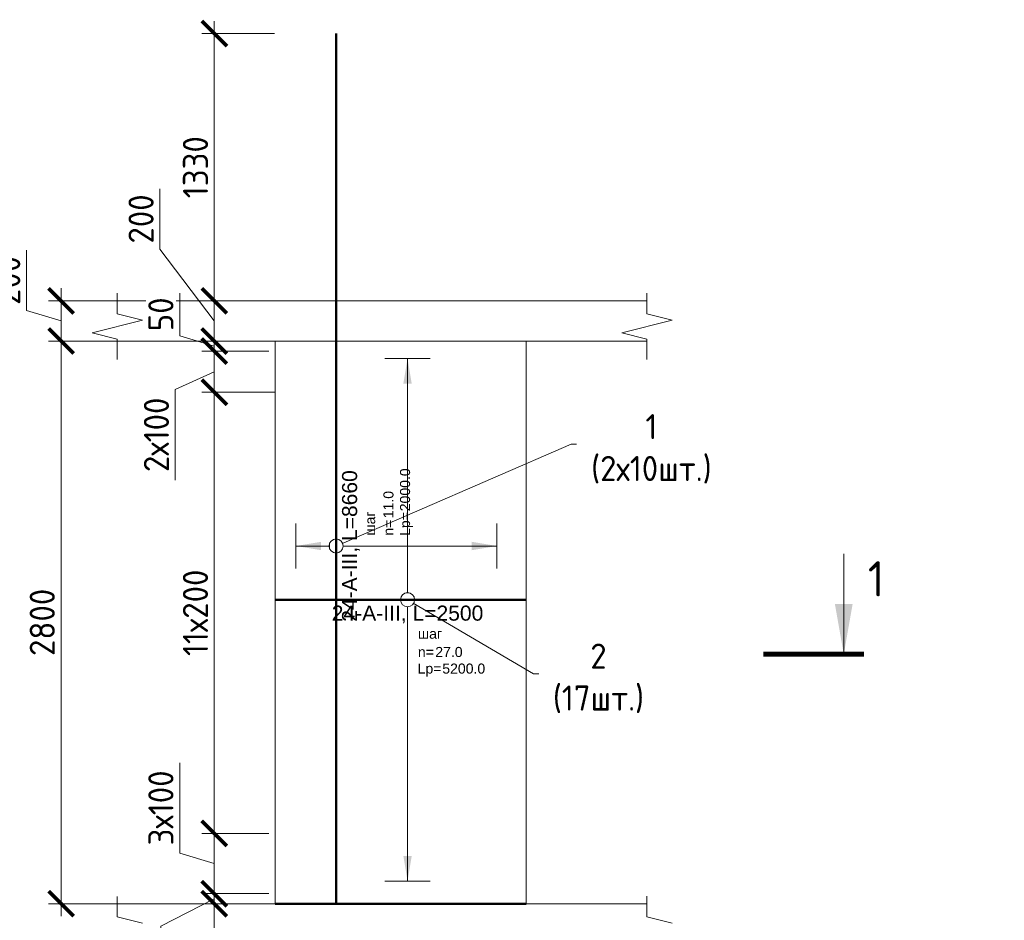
# Model space of a CAD drawing. Header units: millimetres. Extents: x 263826 to 1718326, y -423071 to 70137.
# Tile 138 of 256: x 551343 to 561142, y -192821 to -183857. Entities that reach past the tile are written whole.
import ezdxf
from ezdxf import colors
from ezdxf.entities.mleader import LeaderData, LeaderLine
from ezdxf.enums import TextEntityAlignment as Align
from ezdxf.math import Vec2, Vec3

# ---------------------------------------------------------------- set-up
doc = ezdxf.new("R2010")
doc.units = ezdxf.units.MM
doc.set_wipeout_variables(frame=1)
doc.linetypes.add('01 Штриховая _4 мм_', pattern=[6, 3.5, -2.5])
for name, color, linetype, lineweight in [('AF_Perekritie', 90, 'Continuous', 18), ('AF_Stena', 90, 'Continuous', 18), ('KR_Fundament', 253, 'Continuous', 18), ('АрмСтер', 2, 'Continuous', 50), ('Выноски', 20, 'Continuous', 20), ('подоснова', 151, 'Continuous', 5), ('РАЗМЕРЫ', 1, 'Continuous', 9)]:
    doc.layers.add(name, color=color, linetype=linetype, lineweight=lineweight)
doc.layers.add('АрмСтер_атрибуты', color=2, linetype='Continuous', lineweight=0, plot=False)
doc.styles.add('GOST-2.304_Type-B', font='GOST_Common.ttf')
doc.styles.get("Standard").update_dxf_attribs({"font": 'arial.ttf'})
doc.styles.add('Аннотативный', font='arial.ttf')
doc.dimstyles.new('мой 25', dxfattribs={"dimscale": 100, "dimtxt": 2.5, "dimasz": 2.5, "dimexe": 1.25, "dimexo": 0.625, "dimtad": 1, "dimdec": 0, "dimlfac": 0.5, "dimtxsty": 'GOST-2.304_Type-B', "dimblk": 'ARCHTICK', "dimcen": 2.5, "dimdle": 1.25, "dimaunit": 1, "dimadec": 1, "dimazin": 2, "dimtfac": 1, "dimtdec": 0, "dimtmove": 1, "dimatfit": 3, "dimfxl": 6, "dimfxlon": 1, "dimtfill": 1, "dimlwd": -1, "dimlwe": -1, "dimarcsym": 0})

# ---------------------------------------------------------------- blocks, each defined once
blk = doc.blocks.new('_None')
blk = doc.blocks.new('_ArchTick')
at = {"color": 0, "linetype": 'ByBlock', "const_width": 0.15}
blk.add_lwpolyline([(-0.5, -0.5), (0.5, 0.5)], dxfattribs=at)
blk = doc.blocks.new('*D539')
at = {"layer": 'DEFPOINTS', "color": 0, "lineweight": 0, "transparency": 16777216}
for p in [(553279.7, -186655.4), (553845.6, -186655.4), (553845.6, -187055.4)]:
    blk.add_point(p, dxfattribs=at)
at = {"layer": 'РАЗМЕРЫ', "color": 0, "linetype": 'Continuous', "transparency": 16777216}
for p, q in [((552738.4, -186140.6), (552738.4, -185540.6)), ((553279.7, -186855.4), (552738.4, -186140.6)), ((553279.7, -187180.4), (553279.7, -186530.4)), ((553783.1, -186655.4), (553154.7, -186655.4)), ((553783.1, -187055.4), (553154.7, -187055.4))]:
    blk.add_line(p, q, dxfattribs=at)
at = {"layer": 'РАЗМЕРЫ', "color": 0, "transparency": 16777216, "xscale": 250, "yscale": 250, "zscale": 250}
for p, rotation in [((553279.7, -186655.4), 90), ((553279.7, -187055.4), 270)]:
    blk.add_blockref('_ArchTick', p, dxfattribs=dict(at, rotation=rotation))
at = {"layer": 'РАЗМЕРЫ', "color": 0, "lineweight": 0, "transparency": 16777216, "insert": (552550.9, -185840.6), "char_height": 250, "attachment_point": 5, "rotation": 90, "style": 'GOST-2.304_Type-B', "bg_fill": 3, "box_fill_scale": 1.1, "bg_fill_color": 256, "bg_fill_true_color": 13158600, "bg_fill_transparency": 0}
blk.add_mtext('200', dxfattribs=at)
blk = doc.blocks.new('*D538')
at = {"layer": 'DEFPOINTS', "color": 0, "transparency": 16777216}
for p in [(553279.7, -183995.4), (554492.3, -183995.4), (553845.6, -186655.4)]:
    blk.add_point(p, dxfattribs=at)
at = {"layer": 'РАЗМЕРЫ', "color": 0, "linetype": 'Continuous', "transparency": 16777216}
for p, q in [((553279.7, -186780.4), (553279.7, -183870.4)), ((553879.7, -183995.4), (553154.7, -183995.4)), ((553783.1, -186655.4), (553154.7, -186655.4))]:
    blk.add_line(p, q, dxfattribs=at)
at = {"layer": 'РАЗМЕРЫ', "color": 0, "transparency": 16777216, "xscale": 250, "yscale": 250, "zscale": 250}
for p, rotation in [((553279.7, -183995.4), 90), ((553279.7, -186655.4), 270)]:
    blk.add_blockref('_ArchTick', p, dxfattribs=dict(at, rotation=rotation))
at = {"layer": 'РАЗМЕРЫ', "color": 0, "lineweight": 0, "transparency": 16777216, "insert": (553092.2, -185325.4), "char_height": 250, "attachment_point": 5, "rotation": 90, "style": 'GOST-2.304_Type-B', "bg_fill": 3, "box_fill_scale": 1.1, "bg_fill_color": 256, "bg_fill_true_color": 13158600, "bg_fill_transparency": 0}
blk.add_mtext('1330', dxfattribs=at)
blk = doc.blocks.new('*U60')
at = {"layer": 'РАЗМЕРЫ'}
for p, q in [((112.5, 1200), (-112.5, 1200)), ((112.5, -1400), (-112.5, -1400))]:
    blk.add_line(p, q, dxfattribs=at)
at = {"layer": 'РАЗМЕРЫ', "ltscale": 15}
blk.add_line((0, -1400), (0, 1200), dxfattribs=at)
at = {"layer": 'РАЗМЕРЫ'}
for points in [[(0, 1200), (20.9, 1074.8), (-20.9, 1074.8)], [(0, -1400), (20.9, -1274.8), (-20.9, -1274.8)]]:
    blk.add_solid(points, dxfattribs=at)
at = {"layer": 'АрмСтер_атрибуты', "color": 215, "ltscale": 15, "style": 'Аннотативный'}
for s, p in [('шаг', (51.4, -194.2)), ('n=', (51.4, -285.1)), ('Lр=', (50.2, -367.8))]:
    blk.add_text(s, height=50, dxfattribs=at).set_placement(p)
at = {"layer": 'АрмСтер_атрибуты', "style": 'Аннотативный', "flags": 8}
blk.add_attdef('ПОЗ', (110, 29.6), '', height=75, dxfattribs=at)
at = {"layer": 'АрмСтер_атрибуты', "flags": 9}
for tag, p in [('МАССА', (-1033.5, -10.5)), ('ОБОЗНАЧЕНИЕ', (-1033.5, -124.4))]:
    blk.add_attdef(tag, p, '', height=75, dxfattribs=at)
at = {"layer": 'АрмСтер_атрибуты', "color": 215, "style": 'Аннотативный'}
for tag, p, flags in [('ШАГ', (190.9, -194.2), 10), ('КОЛ', (138, -285.1), 8), ('ШИРИНА', (172.9, -367.8), 8)]:
    blk.add_attdef(tag, p, '', height=50, dxfattribs=dict(at, flags=flags))
at = {"linetype": 'Continuous', "lineweight": 0}
blk.add_wipeout([(35, 0), (28.3, 20.6), (10.8, 33.3), (-10.8, 33.3), (-28.3, 20.6), (-35, 0), (-28.3, -20.6), (-10.8, -33.3), (10.8, -33.3), (28.3, -20.6)], dxfattribs=at)
at = {"color": 0, "linetype": 'ByBlock', "lineweight": -2, "ltscale": 100}
blk.add_line((-657.5, 0), (592.5, 0), dxfattribs=at)
at = {"layer": 'РАЗМЕРЫ'}
blk.add_circle((0, 0), 35, dxfattribs=at)
at = {"layer": 'АрмСтер_атрибуты', "style": 'Аннотативный', "flags": 8}
blk.add_attdef('НАИМЕНОВАНИЕ', text='', height=75, dxfattribs=at).set_placement((0, -29.3), align=Align.TOP_CENTER)
blk = doc.blocks.new('*U735')
at = {"layer": 'РАЗМЕРЫ'}
for p, q in [((112.5, 200), (-112.5, 200)), ((112.5, -800), (-112.5, -800))]:
    blk.add_line(p, q, dxfattribs=at)
at = {"layer": 'РАЗМЕРЫ', "ltscale": 15}
blk.add_line((0, -800), (0, 200), dxfattribs=at)
at = {"layer": 'РАЗМЕРЫ'}
for points in [[(0, 200), (20.9, 74.8), (-20.9, 74.8)], [(0, -800), (20.9, -674.8), (-20.9, -674.8)]]:
    blk.add_solid(points, dxfattribs=at)
at = {"layer": 'АрмСтер_атрибуты', "color": 215, "ltscale": 15, "style": 'Аннотативный'}
for s, p in [('шаг', (51.4, -194.2)), ('n=', (51.4, -285.1)), ('Lр=', (50.2, -367.8))]:
    blk.add_text(s, height=50, dxfattribs=at).set_placement(p)
at = {"layer": 'АрмСтер_атрибуты', "style": 'Аннотативный', "flags": 8}
blk.add_attdef('ПОЗ', (110, 29.6), '', height=75, dxfattribs=at)
at = {"layer": 'АрмСтер_атрибуты', "flags": 9}
for tag, p in [('МАССА', (-2096, -10.5)), ('ОБОЗНАЧЕНИЕ', (-2096, -124.4))]:
    blk.add_attdef(tag, p, '', height=75, dxfattribs=at)
at = {"layer": 'АрмСтер_атрибуты', "color": 215, "style": 'Аннотативный'}
for tag, p, flags in [('ШАГ', (190.9, -194.2), 10), ('КОЛ', (138, -285.1), 8), ('ШИРИНА', (172.9, -367.8), 8)]:
    blk.add_attdef(tag, p, '', height=50, dxfattribs=dict(at, flags=flags))
at = {"linetype": 'Continuous', "lineweight": 0}
blk.add_wipeout([(35, 0), (28.3, 20.6), (10.8, 33.3), (-10.8, 33.3), (-28.3, 20.6), (-35, 0), (-28.3, -20.6), (-10.8, -33.3), (10.8, -33.3), (28.3, -20.6)], dxfattribs=at)
at = {"color": 0, "linetype": 'ByBlock', "lineweight": -2, "ltscale": 100}
blk.add_line((-1780, 0), (2550, 0), dxfattribs=at)
at = {"layer": 'РАЗМЕРЫ'}
blk.add_circle((0, 0), 35, dxfattribs=at)
at = {"layer": 'АрмСтер_атрибуты', "style": 'Аннотативный', "flags": 8}
blk.add_attdef('НАИМЕНОВАНИЕ', text='', height=75, dxfattribs=at).set_placement((0, -29.3), align=Align.TOP_CENTER)
blk = doc.blocks.new('*D540')
at = {"layer": 'DEFPOINTS', "color": 0, "transparency": 16777216}
for p in [(552674.1, -186655.4), (551755.1, -187055.4), (552674.1, -187055.4)]:
    blk.add_point(p, dxfattribs=at)
at = {"layer": 'РАЗМЕРЫ', "color": 0, "linetype": 'Continuous', "transparency": 16777216}
for p, q in [((551411.4, -186752.2), (551411.4, -186152.2)), ((551755.1, -186530.4), (551755.1, -187180.4)), ((552355.1, -186655.4), (551630.1, -186655.4)), ((551755.1, -186855.4), (551411.4, -186752.2)), ((552355.1, -187055.4), (551630.1, -187055.4))]:
    blk.add_line(p, q, dxfattribs=at)
at = {"layer": 'РАЗМЕРЫ', "color": 0, "transparency": 16777216, "xscale": 250, "yscale": 250, "zscale": 250}
for p, rotation in [((551755.1, -186655.4), 90), ((551755.1, -187055.4), 270)]:
    blk.add_blockref('_ArchTick', p, dxfattribs=dict(at, rotation=rotation))
at = {"layer": 'РАЗМЕРЫ', "color": 0, "lineweight": 0, "transparency": 16777216, "insert": (551223.9, -186452.2), "char_height": 250, "attachment_point": 5, "rotation": 90, "style": 'GOST-2.304_Type-B', "bg_fill": 3, "box_fill_scale": 1.1, "bg_fill_color": 256, "bg_fill_true_color": 13158600, "bg_fill_transparency": 0}
blk.add_mtext('200', dxfattribs=at)
blk = doc.blocks.new('*D541')
at = {"layer": 'DEFPOINTS', "color": 0, "transparency": 16777216}
for p in [(552674.1, -187055.4), (551755.1, -192655.4), (553232.8, -192655.4)]:
    blk.add_point(p, dxfattribs=at)
at = {"layer": 'РАЗМЕРЫ', "color": 0, "linetype": 'Continuous', "transparency": 16777216}
for p, q in [((551755.1, -186930.4), (551755.1, -192780.4)), ((552355.1, -187055.4), (551630.1, -187055.4)), ((552355.1, -192655.4), (551630.1, -192655.4))]:
    blk.add_line(p, q, dxfattribs=at)
at = {"layer": 'РАЗМЕРЫ', "color": 0, "transparency": 16777216, "xscale": 250, "yscale": 250, "zscale": 250}
for p, rotation in [((551755.1, -187055.4), 90), ((551755.1, -192655.4), 270)]:
    blk.add_blockref('_ArchTick', p, dxfattribs=dict(at, rotation=rotation))
at = {"layer": 'РАЗМЕРЫ', "color": 0, "lineweight": 0, "transparency": 16777216, "insert": (551567.6, -189855.4), "char_height": 250, "attachment_point": 5, "rotation": 90, "style": 'GOST-2.304_Type-B', "bg_fill": 3, "box_fill_scale": 1.1, "bg_fill_color": 256, "bg_fill_true_color": 13158600, "bg_fill_transparency": 0}
blk.add_mtext('2800', dxfattribs=at)
blk = doc.blocks.new('*D537')
at = {"layer": 'DEFPOINTS', "color": 0, "transparency": 16777216}
for p in [(553279.7, -187055.4), (553884.4, -187055.4), (553884.4, -187155.5)]:
    blk.add_point(p, dxfattribs=at)
at = {"layer": 'РАЗМЕРЫ', "color": 0, "linetype": 'Continuous', "transparency": 16777216}
for p, q in [((552935.9, -187002.3), (552935.9, -186577.3)), ((553279.7, -187055.4), (553279.7, -186805.4)), ((553279.7, -187105.4), (552935.9, -187002.3)), ((553821.9, -187055.4), (553154.7, -187055.4)), ((553279.7, -187155.5), (553279.7, -187055.4)), ((553279.7, -187155.5), (553279.7, -187055.4)), ((553821.9, -187155.5), (553154.7, -187155.5)), ((553279.7, -187155.5), (553279.7, -187405.5))]:
    blk.add_line(p, q, dxfattribs=at)
at = {"layer": 'РАЗМЕРЫ', "color": 0, "transparency": 16777216, "xscale": 250, "yscale": 250, "zscale": 250}
for p, rotation in [((553279.7, -187055.4), 270), ((553279.7, -187155.5), 90)]:
    blk.add_blockref('_ArchTick', p, dxfattribs=dict(at, rotation=rotation))
at = {"layer": 'РАЗМЕРЫ', "color": 0, "lineweight": 0, "transparency": 16777216, "insert": (552748.4, -186789.8), "char_height": 250, "attachment_point": 5, "rotation": 90, "style": 'GOST-2.304_Type-B', "bg_fill": 3, "box_fill_scale": 1.1, "bg_fill_color": 256, "bg_fill_true_color": 13158600, "bg_fill_transparency": 0}
blk.add_mtext('50', dxfattribs=at)
blk = doc.blocks.new('*D741')
at = {"layer": 'DEFPOINTS', "color": 0, "transparency": 16777216}
for p in [(553279.7, -192555.5), (553884.4, -192555.5), (553884.4, -192655.4)]:
    blk.add_point(p, dxfattribs=at)
at = {"layer": 'РАЗМЕРЫ', "color": 0, "linetype": 'Continuous', "transparency": 16777216}
for p, q in [((553279.7, -192555.5), (553279.7, -192305.5)), ((553279.7, -192605.4), (552748.4, -192878.7)), ((553821.9, -192555.5), (553154.7, -192555.5)), ((553279.7, -192655.4), (553279.7, -192555.5)), ((553279.7, -192655.4), (553279.7, -192555.5)), ((553821.9, -192655.4), (553154.7, -192655.4)), ((553279.7, -192655.4), (553279.7, -192905.4)), ((552748.4, -192878.7), (552748.4, -193303.7))]:
    blk.add_line(p, q, dxfattribs=at)
at = {"layer": 'РАЗМЕРЫ', "color": 0, "transparency": 16777216, "xscale": 250, "yscale": 250, "zscale": 250}
for p, rotation in [((553279.7, -192555.5), 270), ((553279.7, -192655.4), 90)]:
    blk.add_blockref('_ArchTick', p, dxfattribs=dict(at, rotation=rotation))
at = {"layer": 'РАЗМЕРЫ', "color": 0, "lineweight": 0, "transparency": 16777216, "insert": (552560.9, -193091.2), "char_height": 250, "attachment_point": 5, "rotation": 90, "style": 'GOST-2.304_Type-B', "bg_fill": 3, "box_fill_scale": 1.1, "bg_fill_color": 256, "bg_fill_true_color": 13158600, "bg_fill_transparency": 0}
blk.add_mtext('50', dxfattribs=at)
blk = doc.blocks.new('*D742')
at = {"layer": 'DEFPOINTS', "color": 0, "transparency": 16777216}
for p in [(553884.4, -187155.5), (553279.7, -187565.4), (553572, -187565.4)]:
    blk.add_point(p, dxfattribs=at)
at = {"layer": 'РАЗМЕРЫ', "color": 0, "linetype": 'Continuous', "transparency": 16777216}
for p, q in [((553279.7, -187030.5), (553279.7, -187690.4)), ((553821.9, -187155.5), (553154.7, -187155.5)), ((553279.7, -187360.4), (552891.3, -187538.8)), ((552891.3, -187538.8), (552891.3, -188438.8)), ((553509.5, -187565.4), (553154.7, -187565.4))]:
    blk.add_line(p, q, dxfattribs=at)
at = {"layer": 'РАЗМЕРЫ', "color": 0, "transparency": 16777216, "xscale": 250, "yscale": 250, "zscale": 250}
for p, rotation in [((553279.7, -187155.5), 90), ((553279.7, -187565.4), 270)]:
    blk.add_blockref('_ArchTick', p, dxfattribs=dict(at, rotation=rotation))
at = {"layer": 'РАЗМЕРЫ', "color": 0, "lineweight": 0, "transparency": 16777216, "insert": (552703.8, -187988.8), "char_height": 250, "attachment_point": 5, "rotation": 90, "style": 'GOST-2.304_Type-B', "bg_fill": 3, "box_fill_scale": 1.1, "bg_fill_color": 256, "bg_fill_true_color": 13158600, "bg_fill_transparency": 0}
blk.add_mtext('2х100', dxfattribs=at)
blk = doc.blocks.new('*D1739')
at = {"layer": 'DEFPOINTS', "color": 0, "transparency": 16777216}
for p in [(553279.7, -191955.5), (553884.4, -191955.5), (553785.4, -192555.5)]:
    blk.add_point(p, dxfattribs=at)
at = {"layer": 'РАЗМЕРЫ', "color": 0, "linetype": 'Continuous', "transparency": 16777216}
for p, q in [((552935.9, -192152.4), (552935.9, -191252.4)), ((553279.7, -192680.5), (553279.7, -191830.5)), ((553821.9, -191955.5), (553154.7, -191955.5)), ((553279.7, -192255.5), (552935.9, -192152.4)), ((553722.9, -192555.5), (553154.7, -192555.5))]:
    blk.add_line(p, q, dxfattribs=at)
at = {"layer": 'РАЗМЕРЫ', "color": 0, "transparency": 16777216, "xscale": 250, "yscale": 250, "zscale": 250}
for p, rotation in [((553279.7, -191955.5), 90), ((553279.7, -192555.5), 270)]:
    blk.add_blockref('_ArchTick', p, dxfattribs=dict(at, rotation=rotation))
at = {"layer": 'РАЗМЕРЫ', "color": 0, "lineweight": 0, "transparency": 16777216, "insert": (552748.4, -191702.4), "char_height": 250, "attachment_point": 5, "rotation": 90, "style": 'GOST-2.304_Type-B', "bg_fill": 3, "box_fill_scale": 1.1, "bg_fill_color": 256, "bg_fill_true_color": 13158600, "bg_fill_transparency": 0}
blk.add_mtext('3х100', dxfattribs=at)
blk = doc.blocks.new('*D1740')
at = {"layer": 'DEFPOINTS', "color": 0, "transparency": 16777216}
for p in [(553279.7, -187565.4), (553944.4, -187565.4), (553853.8, -191955.5)]:
    blk.add_point(p, dxfattribs=at)
at = {"layer": 'РАЗМЕРЫ', "color": 0, "linetype": 'Continuous', "transparency": 16777216}
for p, q in [((553279.7, -192080.5), (553279.7, -187440.4)), ((553879.7, -187565.4), (553154.7, -187565.4)), ((553791.3, -191955.5), (553154.7, -191955.5))]:
    blk.add_line(p, q, dxfattribs=at)
at = {"layer": 'РАЗМЕРЫ', "color": 0, "transparency": 16777216, "xscale": 250, "yscale": 250, "zscale": 250}
for p, rotation in [((553279.7, -187565.4), 90), ((553279.7, -191955.5), 270)]:
    blk.add_blockref('_ArchTick', p, dxfattribs=dict(at, rotation=rotation))
at = {"layer": 'РАЗМЕРЫ', "color": 0, "lineweight": 0, "transparency": 16777216, "insert": (553092.2, -189760.4), "char_height": 250, "attachment_point": 5, "rotation": 90, "style": 'GOST-2.304_Type-B', "bg_fill": 3, "box_fill_scale": 1.1, "bg_fill_color": 256, "bg_fill_true_color": 13158600, "bg_fill_transparency": 0}
blk.add_mtext('11х200', dxfattribs=at)

msp = doc.modelspace()

# ---------------------------------------------------------------- hatches: boundary and pattern name
at = {"layer": 'Выноски'}
msp.add_hatch(color=256, dxfattribs=at).paths.add_polyline_path([(559544.09212, -190173.34139), (559632.25561, -189673.34136), (559455.92862, -189673.34136)], flags=0)

# ---------------------------------------------------------------- linework, layer by layer
at = {"layer": 'AF_Perekritie', "linetype": '01 Штриховая _4 мм_', "lineweight": 9}
for p, q in [((557504.56776, -186655.3563, 3100), (557585.92413, -186655.3563, 3100)), ((557504.56776, -186655.3563, 3100), (557585.92413, -186655.3563, 3100)), ((557585.92413, -187055.3563, 3100), (557504.56776, -187055.3563, 3100)), ((557585.92413, -187055.3563, 3100), (557504.56776, -187055.3563, 3100)), ((557504.56776, -192655.3563, 3100), (557585.92413, -192655.3563, 3100))]:
    msp.add_line(p, q, dxfattribs=at)
at = {"layer": 'AF_Stena', "lineweight": 0}
msp.add_line((556384.41865, -192655.3563, 3100), (556384.41865, -187055.3563, 3100), dxfattribs=at)
at = {"layer": 'AF_Stena', "lineweight": 20, "elevation": 3100}
for points in [[(552313.63958, -186730.3563), (552313.63958, -186580.3563)], [(552313.63958, -186730.3563), (552313.63958, -186580.3563)], [(557585.92413, -186730.3563), (557585.92413, -186580.3563)], [(557585.92413, -186730.3563), (557585.92413, -186580.3563)], [(552313.63958, -186730.3563), (552313.63958, -186785.3565)], [(552313.63958, -186730.3563), (552313.63958, -186785.3565)], [(557585.92413, -186730.3563), (557585.92413, -186785.3565)], [(557585.92413, -186730.3563), (557585.92413, -186785.3565)], [(557835.92413, -186847.8565), (557335.92413, -186972.8565)], [(557835.92413, -186847.8565), (557335.92413, -186972.8565)], [(557585.92413, -186785.3565), (557835.92413, -186847.8565)], [(557585.92413, -186785.3565), (557835.92413, -186847.8565)], [(552063.63958, -186972.8565), (552313.63958, -187035.3565)], [(552063.63958, -186972.8565), (552313.63958, -187035.3565)], [(552313.63958, -187035.3565), (552313.63958, -187090.3567)], [(552313.63958, -187035.3565), (552313.63958, -187090.3567)], [(557335.92413, -186972.8565), (557585.92413, -187035.3565)], [(557335.92413, -186972.8565), (557585.92413, -187035.3565)], [(557585.92413, -187035.3565), (557585.92413, -187090.3567)], [(557585.92413, -187035.3565), (557585.92413, -187090.3567)], [(552313.63958, -187090.3567), (552313.63958, -187240.3567)], [(552313.63958, -187090.3567), (552313.63958, -187240.3567)], [(557585.92413, -187090.3567), (557585.92413, -187240.3567)], [(557585.92413, -187090.3567), (557585.92413, -187240.3567)], [(557585.92413, -192730.3563), (557585.92413, -192580.3563)], [(557585.92413, -192730.3563), (557585.92413, -192785.3565)], [(557585.92413, -192785.3565), (557835.92413, -192847.8565)]]:
    msp.add_lwpolyline(points, dxfattribs=at)
at = {"layer": 'АрмСтер', "ltscale": 15}
msp.add_line((554492.25746, -192655.3563, 3100), (554492.25746, -183995.3563, 3100), dxfattribs=at)
at = {"layer": 'Выноски'}
msp.add_line((559544.09212, -190173.34139, 3100), (559544.09212, -189173.34133, 3100), dxfattribs=at)
at = {"layer": 'Выноски', "elevation": 3100}
msp.add_lwpolyline([(558744.09207, -190173.34139, 50, 50, 0), (559744.09213, -190173.34139, 50, 50, 0)], format="xyseb", dxfattribs=at)

# ---------------------------------------------------------------- texts
at = {"layer": 'Выноски', "style": 'GOST-2.304_Type-B'}
msp.add_text('1', height=350.00002, dxfattribs=at).set_placement((559783.45919, -189596.4743, 3100))

# ---------------------------------------------------------------- dimensions: what is measured, and where the dimension line sits
at = {"layer": 'РАЗМЕРЫ', "color": 146, "lineweight": 0}
dim = msp.add_linear_dim(base=(553279.69993, -186655.3563, 3100), p1=(553845.6491, -187055.3563, 3100), p2=(553845.6491, -186655.3563, 3100), angle=90, dimstyle='мой 25', dxfattribs=at)
dim.commit()
dim.dimension.update_dxf_attribs({"geometry": '*D539', "text_midpoint": (552738.41887, -186078.10871, 3100), "dimtype": 160})

# ---------------------------------------------------------------- leaders
at = {"layer": 'подоснова'}
ml = msp.add_multileader_mtext('Standard', dxfattribs=at)
ml.set_content('1 (2х10шт.)', color=256, style='GOST-2.304_Type-B')
ml.set_leader_properties(color=256, linetype='ByLayer', lineweight=15)
ml.set_arrow_properties(name='NONE')
ml.build(insert=Vec2(0, 0))
ml.multileader.update_dxf_attribs({"text_left_attachment_type": 6, "text_right_attachment_type": 6, "dogleg_length": 10, "arrow_head_size": 18})
ctx = ml.context
ctx.base_point, ctx.char_height, ctx.arrow_head_size, ctx.landing_gap_size, ctx.plane_origin = Vec3(556841.96718, -188082.21249, 3100), 250, 18, 20, Vec3(554088.36427, -186779.68171, 3100)
ctx.left_attachment, ctx.right_attachment, ctx.text_align_type = 6, 6, 1
notes = []
notes.append((ctx, [(0, (1, 1, 0), (556831.96718, -188082.21249, 3100), (1, 0), 10, [(0, [(554492.25746, -189095.3563, 3100)], 0, [])])]))
ctx.mtext.insert, ctx.mtext.width, ctx.mtext.alignment, ctx.mtext.flow_direction = Vec3(557629.77021, -187782.21249, 3100), 22.8977991, 2, 5
ml = msp.add_multileader_mtext('Standard', dxfattribs=at)
ml.set_content('2 (17шт.)', color=256, style='GOST-2.304_Type-B')
ml.set_leader_properties(color=256, linetype='ByLayer', lineweight=15)
ml.set_arrow_properties(name='NONE')
ml.build(insert=Vec2(0, 0))
ml.multileader.update_dxf_attribs({"text_left_attachment_type": 6, "text_right_attachment_type": 6, "dogleg_length": 10, "arrow_head_size": 18})
ctx = ml.context
ctx.base_point, ctx.char_height, ctx.arrow_head_size, ctx.landing_gap_size, ctx.plane_origin = Vec3(556465.09887, -190366.74545, 3100), 250, 18, 20, Vec3(554362.25106, -189820.69964, 3100)
ctx.left_attachment, ctx.right_attachment, ctx.text_align_type = 6, 6, 1
notes.append((ctx, [(0, (1, 1, 0), (556455.09887, -190366.74545, 3100), (1, 0), 10, [(0, [(555202.83602, -189629.73715, 3100)], 0, [])])]))
ctx.mtext.insert, ctx.mtext.width, ctx.mtext.alignment, ctx.mtext.flow_direction = Vec3(557102.90191, -190066.74545, 3100), 22.8977991, 2, 5
for ctx, leaders in notes:
    for number, flags, end, landing, length, lines in leaders:
        leader = LeaderData()
        leader.index, (leader.has_last_leader_line, leader.has_dogleg_vector, leader.attachment_direction) = number, flags
        leader.last_leader_point, leader.dogleg_vector, leader.dogleg_length = Vec3(end), Vec3(landing), length
        for number, points, colour, breaks in lines:
            line = LeaderLine()
            line.index, line.vertices, line.color, line.breaks = number, Vec3.list(points), colors.encode_raw_color(colour), breaks
            leader.lines.append(line)
        ctx.leaders.append(leader)

# ---------------------------------------------------------------- next in the draw order: linework, layer by layer
at = {"layer": 'AF_Perekritie', "linetype": '01 Штриховая _4 мм_', "lineweight": 9}
msp.add_line((552313.63958, -187055.3563, 3100), (557504.46854, -187055.3563, 3100), dxfattribs=at)
at = {"layer": 'AF_Stena', "lineweight": 0}
for p, q in [((556384.41865, -187055.3563, 3100), (553884.41865, -187055.3563, 3100)), ((553884.41865, -187055.3563, 3100), (553884.41865, -192655.3563, 3100))]:
    msp.add_line(p, q, dxfattribs=at)
at = {"layer": 'AF_Stena', "lineweight": 20, "elevation": 3100}
for points in [[(552563.63958, -186847.8565), (552063.63958, -186972.8565)], [(552563.63958, -186847.8565), (552063.63958, -186972.8565)], [(552313.63958, -186785.3565), (552563.63958, -186847.8565)], [(552313.63958, -186785.3565), (552563.63958, -186847.8565)]]:
    msp.add_lwpolyline(points, dxfattribs=at)

# ---------------------------------------------------------------- next in the draw order: dimensions: what is measured, and where the dimension line sits
at = {"layer": 'РАЗМЕРЫ', "color": 146, "lineweight": 0, "true_color": 0x006272}
dim = msp.add_linear_dim(base=(553279.69993, -183995.3563, 3100), p1=(553845.6491, -186655.3563, 3100), p2=(554492.25746, -183995.3563, 3100), angle=90, dimstyle='мой 25', dxfattribs=at)
dim.commit()
dim.dimension.update_dxf_attribs({"geometry": '*D538', "text_midpoint": (553092.19993, -185325.3563, 3100)})

# ---------------------------------------------------------------- next in the draw order: linework, layer by layer
at = {"layer": 'AF_Perekritie', "linetype": '01 Штриховая _4 мм_', "lineweight": 9}
msp.add_line((557504.46854, -186655.3563, 3100), (552313.63958, -186655.3563, 3100), dxfattribs=at)

# ---------------------------------------------------------------- next in the draw order: block references
at = {"layer": 'АрмСтер', "ltscale": 15}
ref = msp.add_blockref('*U60', (555202.83602, -189629.73715, 3100), dxfattribs=dict(at, xscale=2, yscale=2, zscale=2))
ref.add_attrib('НАИМЕНОВАНИЕ', '24-A-III, L=2500', dxfattribs={"layer": 'АрмСтер_атрибуты', "height": 150, "style": 'Аннотативный', "flags": 8}).set_placement((555202.83602, -189688.41484, 3100), align=Align.TOP_CENTER)
ref.add_attrib('КОЛ', '27.0', (555478.93363, -190199.98756, 3100), dxfattribs={"layer": 'АрмСтер_атрибуты', "color": 215, "height": 100, "style": 'Аннотативный', "flags": 8})
ref.add_attrib('ШИРИНА', '5200.0', (555548.60579, -190365.33592, 3100), dxfattribs={"layer": 'АрмСтер_атрибуты', "color": 215, "height": 100, "style": 'Аннотативный', "flags": 8})

# ---------------------------------------------------------------- next in the draw order: block references
ref = msp.add_blockref('*U735', (554492.25746, -189095.3563, 3100), dxfattribs=dict(at, xscale=2, yscale=2, zscale=2, rotation=90))
ref.add_attrib('НАИМЕНОВАНИЕ', '24-A-III, L=8660', dxfattribs={"layer": 'АрмСтер_атрибуты', "height": 150, "rotation": 90, "style": 'Аннотативный', "flags": 8}).set_placement((554550.93515, -189095.3563, 3100), align=Align.TOP_CENTER)
ref.add_attrib('КОЛ', '11.0', (555062.50787, -188819.25869, 3100), dxfattribs={"layer": 'АрмСтер_атрибуты', "color": 215, "height": 100, "rotation": 90, "style": 'Аннотативный', "flags": 8})
ref.add_attrib('ШИРИНА', '2000.0', (555227.85623, -188749.58653, 3100), dxfattribs={"layer": 'АрмСтер_атрибуты', "color": 215, "height": 100, "rotation": 90, "style": 'Аннотативный', "flags": 8})

# ---------------------------------------------------------------- next in the draw order: linework, layer by layer
at = {"layer": 'AF_Perekritie', "linetype": '01 Штриховая _4 мм_', "lineweight": 9}
for p, q in [((557504.46854, -186655.3563, 3100), (552313.63958, -186655.3563, 3100)), ((552313.63958, -187055.3563, 3100), (557504.46854, -187055.3563, 3100))]:
    msp.add_line(p, q, dxfattribs=at)
at = {"layer": 'AF_Stena', "lineweight": 0}
msp.add_line((556384.41865, -187055.3563, 3100), (553884.41865, -187055.3563, 3100), dxfattribs=at)
at = {"layer": 'AF_Stena', "lineweight": 50}
msp.add_line((553884.41865, -192655.3563, 3100), (556384.41865, -192655.3563, 3100), dxfattribs=at)
at = {"layer": 'KR_Fundament', "lineweight": 9}
msp.add_line((557585.92413, -192655.3563, 3100), (552313.63958, -192655.3563, 3100), dxfattribs=at)

# ---------------------------------------------------------------- next in the draw order: dimensions: what is measured, and where the dimension line sits
at = {"layer": 'РАЗМЕРЫ', "color": 146, "lineweight": 0}
dim = msp.add_linear_dim(base=(551755.14219, -187055.3563, 3100), p1=(552674.10952, -186655.3563, 3100), p2=(552674.10952, -187055.3563, 3100), angle=90, dimstyle='мой 25', dxfattribs=at)
dim.commit()
dim.dimension.update_dxf_attribs({"geometry": '*D540', "text_midpoint": (551223.89219, -186689.7313, 3100)})

# ---------------------------------------------------------------- next in the draw order: dimensions: what is measured, and where the dimension line sits
dim = msp.add_linear_dim(base=(551755.14219, -192655.3563, 3100), p1=(552674.10952, -187055.3563, 3100), p2=(553232.78271, -192655.3563, 3100), angle=90, dimstyle='мой 25', dxfattribs=at)
dim.commit()
dim.dimension.update_dxf_attribs({"geometry": '*D541', "text_midpoint": (551567.64219, -189855.3563, 3100)})

# ---------------------------------------------------------------- next in the draw order: linework, layer by layer
at = {"layer": 'AF_Stena', "lineweight": 20, "elevation": 3100}
for points in [[(552313.63958, -192732.3563), (552313.63958, -192582.3563)], [(552313.63958, -192730.3563), (552313.63958, -192785.3565)], [(552313.63958, -192785.3565), (552563.63958, -192847.8565)]]:
    msp.add_lwpolyline(points, dxfattribs=at)
at = {"layer": 'KR_Fundament', "lineweight": 9}
msp.add_line((557504.46854, -192655.3563, 3100), (552313.63958, -192655.3563, 3100), dxfattribs=at)

# ---------------------------------------------------------------- next in the draw order: dimensions: what is measured, and where the dimension line sits
at = {"layer": 'РАЗМЕРЫ', "color": 146, "lineweight": 0, "true_color": 0x006272}
dim = msp.add_linear_dim(base=(553279.69993, -187055.3563, 3100), p1=(553884.41865, -187155.50792, 3100), p2=(553884.41865, -187055.3563, 3100), angle=90, dimstyle='мой 25', dxfattribs=at)
dim.commit()
dim.dimension.update_dxf_attribs({"geometry": '*D537', "text_midpoint": (552748.44993, -186939.80711, 3100)})

# ---------------------------------------------------------------- next in the draw order: dimensions: what is measured, and where the dimension line sits
dim = msp.add_linear_dim(base=(553279.69993, -187565.3563, 3100), p1=(553884.41865, -187155.50792, 3100), p2=(553571.99779, -187565.3563, 3100), angle=90, text='2х100', dimstyle='мой 25', dxfattribs=at)
dim.commit()
dim.dimension.update_dxf_attribs({"geometry": '*D742', "text_midpoint": (552891.25776, -187601.27635, 3100), "dimtype": 160})
dim = msp.add_linear_dim(base=(553279.69993, -192555.50792, 3100), p1=(553884.41865, -192655.3563, 3100), p2=(553884.41865, -192555.50792, 3100), angle=90, dimstyle='мой 25', dxfattribs=at)
dim.commit()
dim.dimension.update_dxf_attribs({"geometry": '*D741', "text_midpoint": (552748.44993, -192941.23746, 3100), "dimtype": 160})

# ---------------------------------------------------------------- next in the draw order: dimensions: what is measured, and where the dimension line sits
dim = msp.add_linear_dim(base=(553279.69993, -191955.50792, 3100), p1=(553785.41201, -192555.50792, 3100), p2=(553884.41865, -191955.50792, 3100), angle=90, text='3х100', dimstyle='мой 25', dxfattribs=at)
dim.commit()
dim.dimension.update_dxf_attribs({"geometry": '*D1739', "text_midpoint": (552748.44993, -192089.88292, 3100)})

# ---------------------------------------------------------------- next in the draw order: dimensions: what is measured, and where the dimension line sits
dim = msp.add_linear_dim(base=(553279.69993, -187565.3563, 3100), p1=(553853.79139, -191955.50792, 3100), p2=(553944.41865, -187565.3563, 3100), angle=90, text='11х200', dimstyle='мой 25', dxfattribs=at)
dim.commit()
dim.dimension.update_dxf_attribs({"geometry": '*D1740', "text_midpoint": (553092.19993, -189760.43211, 3100)})

# ---------------------------------------------------------------- next in the draw order: texts
at = {"ltscale": 100, "insert": (525468.55833, -188536.45633, 3100), "char_height": 250, "width": 17398.1240905, "attachment_point": 1, "style": 'GOST-2.304_Type-B'}
msp.add_mtext('\\pi-750,l750,t750,5000;1.^IОбщие примечания см. лист 1\\P2.^IШпильки поз.3 устанавливать с шагом 400 по вертикали и с шагом  400 по горизонтали .\\P3.^IАрмирование пилонов  выполнять отдельными стержнями. Арматуру вязать вязальной проволокой в каждом пересечении.\\P{\\C7;4.^IДиаметр оправки стержня при d<20мм - 5d, при d≥20мм - 8d}', dxfattribs=at)

doc.saveas('drawing.dxf')
